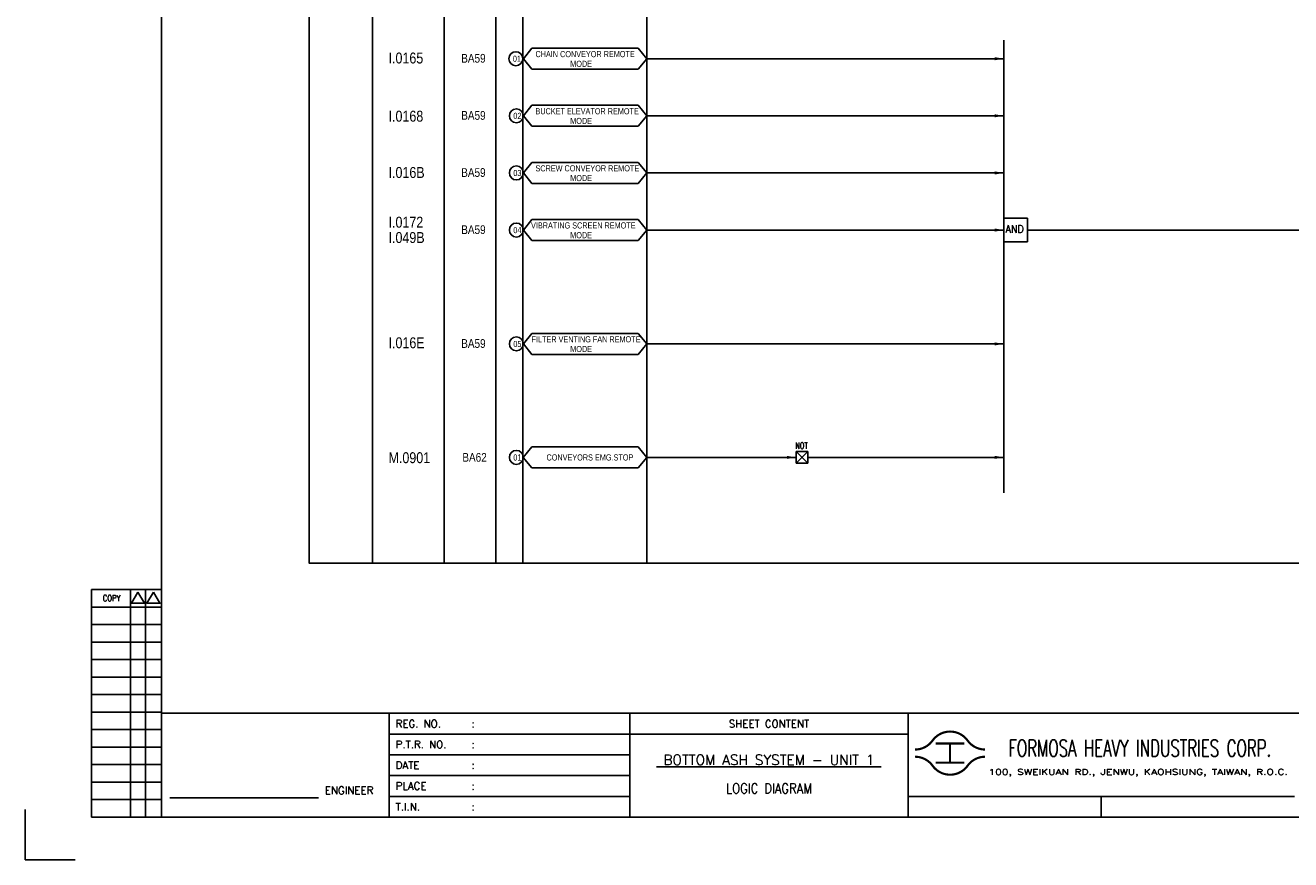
# Model space of a CAD drawing. Extents: x 2426 to 3392, y -142 to 540.
# Tile 1 of 4: x 2426 to 3007, y -142 to 241. Entities that reach past the tile are written whole.
import ezdxf
from ezdxf.enums import TextEntityAlignment as Align
from ezdxf.lldxf.tags import DXFTag

# ---------------------------------------------------------------- set-up
doc = ezdxf.new("R2010")
doc.units = 0
doc.header["$MEASUREMENT"] = 0
for name, color, linetype in [('CON', 4, 'Continuous'), ('DCS', 7, 'Continuous'), ('DIM', 3, 'Continuous'), ('HID', 2, 'HIDDEN'), ('TEXT', 7, 'Continuous'), ('圖框CON', 4, 'Continuous'), ('圖框DIM', 3, 'Continuous'), ('框線', 6, 'Continuous')]:
    doc.layers.add(name, color=color, linetype=linetype)
doc.styles.add('E4', font='simplex.shx', dxfattribs={"height": 4})
doc.styles.add('ROMANS', font='romans', dxfattribs={"width": 0.8})
doc.styles.add('style3', font='ARIALN.TTF')
tags = doc.linetypes.add('HIDDEN', pattern=[4, 1.5, -1, 1.5]).pattern_tags.tags
tags[8:9] = [DXFTag(74, 4), DXFTag(75, 0), DXFTag(340, '0'), DXFTag(46, 1.0), DXFTag(50, 0.0), DXFTag(44, 0.0), DXFTag(45, 0.0)]
tags[6:7] = [DXFTag(74, 4), DXFTag(75, 0), DXFTag(340, '0'), DXFTag(46, 1.0), DXFTag(50, 0.0), DXFTag(44, 0.0), DXFTag(45, 0.0)]
tags[4:5] = [DXFTag(74, 4), DXFTag(75, 0), DXFTag(340, '0'), DXFTag(46, 1.0), DXFTag(50, 0.0), DXFTag(44, 0.0), DXFTag(45, 0.0)]

# ---------------------------------------------------------------- blocks, each defined once
blk = doc.blocks.new('LEADER')
at = {"layer": 'CON'}
blk.add_solid([(0.85, -0.57), (0.85, -1.57), (3.85, -1.07)], dxfattribs=at)
blk = doc.blocks.new('Sht_Cont_T3')
at = {"layer": 'TEXT', "color": 3, "linetype": 'Continuous', "style": 'E4'}
for tag, p in [('$SHT_CONT_L1$', (55.63, 24.91)), ('$SHT_CONT_L2$', (55.63, 16.61)), ('$SHT_CONT_L3$', (55.63, 8.3))]:
    blk.add_attdef(tag, text='', height=4, dxfattribs=at).set_placement(p, align=Align.MIDDLE)
blk = doc.blocks.new('1')
at = {"ltscale": 500, "const_width": 0.99}
blk.add_lwpolyline([(1686.83, 57.65, -0.241531), (1678.79, 61.78, 0.512989), (1662.7, 61.78, -0.241531), (1654.66, 57.65, -0.241531)], format="xyb", dxfattribs=at)
for points in [[(1664.14, 60.4), (1677.35, 60.4)], [(1670.74, 60.4), (1670.74, 51.6)], [(1664.14, 51.6), (1677.35, 51.6)]]:
    blk.add_lwpolyline(points, dxfattribs=at)
at = {"const_width": 0.99}
blk.add_lwpolyline([(1686.83, 54.35, 0.241531), (1678.79, 50.22, -0.512989), (1662.7, 50.22, 0.241531), (1654.66, 54.35, 0.241531)], format="xyb", dxfattribs=at)
at = {"layer": 'CON'}
for points in [[(1523.67, 26.6), (1523.67, 74.29)], [(1651.45, 26.6), (1651.45, 74.29)]]:
    blk.add_lwpolyline(points, dxfattribs=at)
at = {"layer": 'CON', "ltscale": 500}
for points in [[(1523.67, 64.75), (1413.11, 64.75)], [(1651.45, 64.75), (1523.67, 64.75)], [(1523.67, 55.22), (1413.11, 55.22)], [(1523.67, 45.69), (1413.11, 45.69)], [(1523.67, 36.15), (1413.11, 36.15)]]:
    blk.add_lwpolyline(points, dxfattribs=at)
at = {"layer": 'DEFPOINTS'}
blk.add_lwpolyline([(1268.99, 7.08), (1246.02, 7.08), (1246.02, 30.05)], dxfattribs=at)
at = {"layer": 'DIM'}
for p, q in [((1276.46, 131.12), (1276.46, 26.6)), ((1276.46, 131.12), (1308.62, 131.12)), ((1294.26, 26.6), (1294.26, 131.12)), ((1301.15, 26.6), (1301.15, 131.12)), ((1276.46, 123.08), (1308.62, 123.08)), ((1276.46, 115.04), (1308.62, 115.04)), ((1276.46, 107), (1308.62, 107)), ((1276.46, 98.96), (1308.62, 98.96)), ((1276.46, 90.92), (1308.62, 90.92)), ((1276.46, 82.88), (1308.62, 82.88)), ((1276.46, 74.84), (1308.62, 74.84)), ((1276.46, 66.8), (1308.62, 66.8)), ((1276.46, 58.76), (1308.62, 58.76)), ((1276.46, 50.72), (1308.62, 50.72)), ((1276.46, 42.68), (1308.62, 42.68)), ((1276.46, 34.64), (1308.62, 34.64)), ((1276.46, 26.6), (1308.62, 26.6))]:
    blk.add_line(p, q, dxfattribs=at)
for points in [[(1297.7, 129.98), (1294.72, 124.81), (1300.69, 124.81)], [(1304.83, 129.98), (1301.84, 124.81), (1307.81, 124.81)]]:
    blk.add_lwpolyline(points, close=True, dxfattribs=at)
at = {"layer": '圖框CON'}
blk.add_line((1740.17, 36.15), (1740.17, 26.6), dxfattribs=at)
for points in [[(1413.11, 26.6), (1413.11, 74.29)], [(1828.89, 36.15), (1802.67, 36.15), (1651.45, 36.15)]]:
    blk.add_lwpolyline(points, dxfattribs=at)
at = {"layer": '圖框DIM'}
blk.add_line((1312.36, 35.55), (1380.65, 35.55), dxfattribs=at)
at = {"layer": '框線'}
for p, q in [((1308.62, 669.81), (1308.62, 26.6)), ((2181.53, 74.29), (1308.62, 74.29)), ((2181.53, 26.6), (1308.62, 26.6))]:
    blk.add_line(p, q, dxfattribs=at)
at = {"color": 90, "ltscale": 500, "style": 'ROMANS', "width": 0.65}
blk.add_text('FORMOSA HEAVY INDUSTRIES CORP.', height=7.7366, dxfattribs=at).set_placement((1757.9, 58.28), align=Align.MIDDLE)
at = {"layer": 'DIM', "style": 'ROMANS', "width": 0.8}
blk.add_text('COPY', height=2.871, dxfattribs=at).set_placement((1285.64, 127.16), align=Align.MIDDLE)
at = {"layer": 'HID', "ltscale": 500, "style": 'ROMANS'}
for s, height, p in [('REG. NO.', 3.446, (1416.1, 69.52)), (':', 3.45, (1450.9, 69.52)), ('P.T.R. NO.', 3.446, (1416.1, 59.99)), (':', 3.45, (1450.9, 59.99)), ('DATE', 3.446, (1416.1, 50.45)), (':', 3.45, (1450.9, 50.45)), ('PLACE', 3.446, (1416.1, 40.92)), (':', 3.45, (1450.9, 40.92)), ('T.I.N.', 3.446, (1416.1, 31.37)), (':', 3.45, (1450.9, 31.39))]:
    blk.add_text(s, height=height, dxfattribs=at).set_placement(p, align=Align.MIDDLE_LEFT)
blk.add_text('SHEET CONTENT', height=3.4457, dxfattribs=at).set_placement((1587.56, 69.52), align=Align.MIDDLE)
at = {"layer": 'HID', "style": 'ROMANS', "width": 1.216198}
blk.add_text('100, SWEIKUAN RD., JENWU, KAOHSIUNG, TAIWAN, R.O.C.', height=2.5897, dxfattribs=at).set_placement((1688.31, 46.06), (1825.84, 46.06), align=Align.FIT)
at = {"layer": 'HID', "style": 'ROMANS'}
blk.add_text('ENGINEER', height=3.446, dxfattribs=at).set_placement((1394.71, 37.18), align=Align.CENTER)

msp = doc.modelspace()

# ---------------------------------------------------------------- linework, layer by layer
at = {"layer": 'CON', "color": 6}
for p, q in [((2875.38, 234.51), (2875.38, 26.6)), ((2654.66, 226.01), (2658.56, 230.83)), ((2707.46, 230.83), (2658.56, 230.83)), ((2711.36, 226.01), (2707.46, 230.83)), ((2654.66, 226.01), (2658.56, 221.2)), ((2658.56, 221.2), (2707.46, 221.2)), ((2711.36, 226.01), (2707.46, 221.2)), ((2654.66, 199.79), (2658.56, 204.6)), ((2707.46, 204.6), (2658.56, 204.6)), ((2711.36, 199.79), (2707.46, 204.6)), ((2654.66, 199.79), (2658.56, 194.97)), ((2711.36, 199.79), (2707.46, 194.97)), ((2658.56, 194.97), (2707.46, 194.97)), ((2654.66, 173.56), (2658.56, 178.38)), ((2707.46, 178.38), (2658.56, 178.38)), ((2711.36, 173.56), (2707.46, 178.38)), ((2654.66, 173.56), (2658.56, 168.75)), ((2658.56, 168.75), (2707.46, 168.75)), ((2711.36, 173.56), (2707.46, 168.75)), ((2654.66, 147.34), (2658.56, 152.15)), ((2707.46, 152.15), (2658.56, 152.15)), ((2711.36, 147.34), (2707.46, 152.15)), ((2875.38, 141.86), (2875.38, 152.82)), ((2886.24, 152.82), (2875.38, 152.82)), ((2886.24, 141.86), (2886.24, 152.82)), ((2654.66, 147.34), (2658.56, 142.52)), ((2711.36, 147.34), (2707.46, 142.52)), ((2658.56, 142.52), (2707.46, 142.52)), ((2886.24, 141.86), (2875.38, 141.86)), ((2654.66, 95.06), (2658.56, 99.87)), ((2707.46, 99.87), (2658.56, 99.87)), ((2711.36, 95.06), (2707.46, 99.87)), ((2654.66, 95.06), (2658.56, 90.24)), ((2711.36, 95.06), (2707.46, 90.24)), ((2658.56, 90.24), (2707.46, 90.24)), ((2654.65, 42.95), (2658.55, 47.77)), ((2707.45, 47.77), (2658.55, 47.77)), ((2711.35, 42.95), (2707.45, 47.77)), ((2654.65, 42.95), (2658.55, 38.14)), ((2711.35, 42.95), (2707.45, 38.14)), ((2779.92, 45.68), (2785.38, 40.22)), ((2785.38, 45.68), (2779.92, 40.22)), ((2779.92, 40.22), (2779.92, 45.68)), ((2779.92, 45.68), (2785.38, 45.68)), ((2785.38, 45.68), (2785.38, 40.22)), ((2658.55, 38.14), (2707.45, 38.14)), ((2785.38, 40.22), (2779.92, 40.22))]:
    msp.add_line(p, q, dxfattribs=at)
at = {"layer": 'CON'}
for p, q in [((2711.36, 226.01), (2875.38, 226.01)), ((2711.36, 199.79), (2875.38, 199.79)), ((2711.36, 173.56), (2875.38, 173.56)), ((2711.36, 147.34), (2875.38, 147.34)), ((2886.24, 147.34), (3156.56, 147.34)), ((2711.36, 95.06), (2875.38, 95.06)), ((2711.35, 42.95), (2779.92, 42.95)), ((2785.38, 42.95), (2875.37, 42.95))]:
    msp.add_line(p, q, dxfattribs=at)
msp.add_lwpolyline([(2556.31, 494.14), (3270.31, 494.14), (3270.31, -5.66), (2556.31, -5.66)], close=True, dxfattribs=at)
for centre in [(2651.22, 226.01), (2651.45, 199.79), (2651.45, 173.56), (2651.45, 147.34), (2651.45, 95.06), (2651.44, 42.95)]:
    msp.add_circle(centre, 3.21, dxfattribs=at)
at = {"layer": 'HID'}
for p, q in [((2642.01, 494.14), (2642.01, -5.68)), ((2654.43, 494.14), (2654.43, -5.68)), ((2711.36, 494.14), (2711.36, -5.66)), ((2585.36, 493.44), (2585.36, -5.66)), ((2618.29, 493.44), (2618.29, -5.66))]:
    msp.add_line(p, q, dxfattribs=at)

# ---------------------------------------------------------------- block references
msp.add_blockref('1', (1179.91, -148.85))
at = {"layer": 'CON', "xscale": 1.4, "yscale": 1.4, "zscale": 1.4}
for p in [(2869.98, 227.5), (2869.98, 201.28), (2869.98, 175.05), (2869.98, 148.83), (2869.98, 96.55), (2774.53, 44.45), (2869.97, 44.45)]:
    msp.add_blockref('LEADER', p, dxfattribs=at)
at = {"layer": 'TEXT', "color": 0}
ref = msp.add_blockref('Sht_Cont_T3', (2703.58, -122.25), dxfattribs=dict(at, xscale=1.148576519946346, yscale=1.148576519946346, zscale=1.148576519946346))
ref.add_attrib('$SHT_CONT_L1$', '%%U BOTTOM ASH SYSTEM - UNIT 1 ', dxfattribs={"color": 3, "linetype": 'Continuous', "height": 4.5943, "style": 'E4'}).set_placement((2767.47, -93.64), align=Align.TOP_CENTER)
ref.add_attrib('$SHT_CONT_L3$', 'LOGIC DIAGRAM', dxfattribs={"color": 3, "linetype": 'Continuous', "height": 4.5943, "style": 'E4', "width": 0.85}).set_placement((2767.47, -112.71), align=Align.BOTTOM_CENTER)

# ---------------------------------------------------------------- texts
at = {"layer": 'CON', "style": 'style3'}
for s, p in [('BA59', (2626.13, 226.19)), ('BA59', (2626.13, 199.97)), ('BA59', (2626.13, 173.74)), ('BA59', (2626.13, 147.51)), ('BA59', (2626.13, 95.24)), ('BA62', (2626.65, 42.96))]:
    msp.add_text(s, height=4, dxfattribs=at).set_placement(p, align=Align.MIDDLE_LEFT)
for s, p in [('01', (2649.84, 223.73)), ('CHAIN CONVEYOR REMOTE', (2660.23, 225.88)), ('MODE', (2676.19, 221.41)), ('02', (2650.07, 197.51)), ('BUCKET ELEVATOR REMOTE', (2660.23, 199.66)), ('MODE', (2676.19, 195.19)), ('03', (2650.07, 171.28)), ('SCREW CONVEYOR REMOTE', (2660.23, 173.43)), ('MODE', (2676.19, 168.96)), ('04', (2650.07, 145.06)), ('VIBRATING SCREEN REMOTE', (2658.2, 147.21)), ('MODE', (2676.19, 142.73)), ('05', (2650.07, 92.78)), ('FILTER VENTING FAN REMOTE', (2658.41, 94.93)), ('MODE', (2676.19, 90.46)), ('01', (2650.06, 40.67)), ('CONVEYORS EMG.STOP', (2665.3, 40.68))]:
    msp.add_text(s, height=2.8, dxfattribs=at).set_placement(p, align=Align.BOTTOM_LEFT)
at = {"layer": 'CON', "style": 'ROMANS'}
for s, height, width, p in [('AND', 3.5, 0.9, (2876.17, 145.02)), ('NOT', 2.8, 0.8, (2779.52, 46.07))]:
    msp.add_text(s, height=height, dxfattribs=dict(at, width=width)).set_placement(p, align=Align.BOTTOM_LEFT)
at = {"layer": 'DCS', "linetype": 'ByBlock', "style": 'style3'}
for s, p in [('I.0165', (2592.76, 223.82)), ('I.0168', (2592.76, 197.11)), ('I.016B', (2592.76, 171.26)), ('I.0172', (2592.76, 148.43)), ('I.049B', (2592.76, 141.39)), ('I.016E', (2592.76, 93.07)), ('M.0901', (2592.76, 40.3))]:
    msp.add_text(s, height=5, dxfattribs=at).set_placement(p)

doc.saveas('drawing.dxf')
